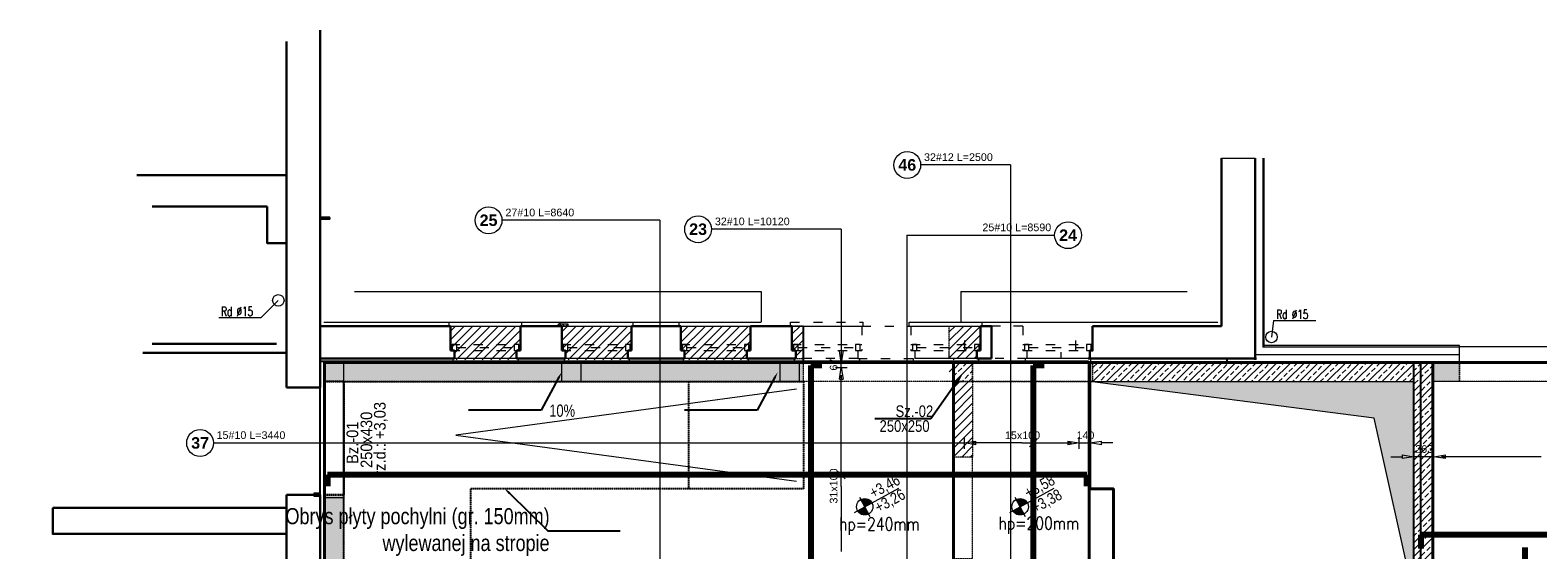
# Model space of a CAD drawing. Extents: x -1474 to 1862805, y -670488 to 75879.
# Tile 11 of 16: x 1799843 to 1819496, y -649071 to -642292. Entities that reach past the tile are written whole.
import ezdxf
from ezdxf import colors
from ezdxf.entities.mleader import LeaderData, LeaderLine
from ezdxf.math import Vec2, Vec3

# ---------------------------------------------------------------- set-up
doc = ezdxf.new("R2010")
doc.units = 0
doc.header["$LTSCALE"] = 10
doc.header["$MEASUREMENT"] = 0
doc.linetypes.add('ACAD_ISO03W100', pattern=[30, 12, -18])
doc.linetypes.add('HIDDEN', pattern=[0.375, 0.25, -0.125])
for name, color, linetype, lineweight in [('!! 0_ Istn-sciany', 7, 'Continuous', 30), ('!! 0_ Istn-widok', 1, 'Continuous', 15), ('!! 0_ Opis', 3, 'Continuous', 13), ('!! 0_Istn-cienka', 4, 'Continuous', 9), ('!! 1_ tynk zewn  - nowy', 21, 'Continuous', 20), ('!! 1_drzwi-linia', 213, 'Continuous', 5), ('!! 1_hatch projektowane ściany', 4, 'Continuous', 5), ('!! 1_PROJ widok', 5, 'Continuous', 9), ('!! 2_ remont Ocieplenie', 4, 'ZIGZAG', 5), ('P-Linia1', 3, 'Continuous', 40), ('P-Linia2', 2, 'Continuous', 25), ('P-Linia4', 253, 'Continuous', 5), ('P-Linia5', 4, 'Continuous', 60), ('P-Opis', 1, 'Continuous', 18), ('P-Opis belki', 52, 'Continuous', 9), ('P-Opis słupy', 30, 'Continuous', 9), ('P-Otwory strop', 4, 'Continuous', 5), ('P-Przerywana', 13, 'HIDDEN', 9), ('P-Przerywana nadproża', 150, 'HIDDEN', 18), ('P-Szraf - Ściana działowa', 83, 'Continuous', 0), ('P-Szraf - Ściana nośna', 55, 'Continuous', 5), ('P-Szraf - Ściana żelbetowa', 54, 'Continuous', 0), ('P-Ściana działowa', 91, 'Continuous', 5), ('P-Ściana nośna', 253, 'Continuous', 20), ('P-Ściana żelbetowa', 50, 'Continuous', 30)]:
    doc.layers.add(name, color=color, linetype=linetype, lineweight=lineweight)
for name, color, linetype in [('!! 1_ widok', 4, 'Continuous'), ('!! 1_zabudowa GK', 33, 'Continuous'), ('AutoCAD_Structural_Detailing_rozkład powierzchniowy - pręty - dół', 7, 'Continuous'), ('RCAD_opis rozkładu', 7, 'Continuous')]:
    doc.layers.add(name, color=color, linetype=linetype)
doc.layers.add('!! 1_Wyburzenia', color=7, linetype='ACAD_ISO03W100', lineweight=13, true_color=0xff0505)
doc.layers.add('P-Opis startery', color=7, linetype='Continuous', lineweight=9, true_color=0xd1009d)
doc.layers.add('RCAD_kontur płyty', color=163, linetype='Continuous', plot=False)
doc.styles.add('_Fd Opis', font='arial.ttf', dxfattribs={"width": 0.9})
doc.styles.add('ARCHETYP', font='romans.shx', dxfattribs={"height": 15})
doc.styles.add('CDMSTYLE', font='simplex.shx', dxfattribs={"width": 0.8})
doc.styles.add('style1', font='arial.ttf')
doc.styles.add('style3', font='arialbd.ttf')
doc.linetypes.add('ZIGZAG', pattern='A,0.00254,-5.08,[131,ltypeshp.shx,S=5.08,R=0,X=-5.08,Y=0],-10.16,[131,ltypeshp.shx,S=5.08,R=180,X=5.08,Y=0],-5.08', length=20.32254)
pattern_1 = [(45, (1632465.82, -405533.8), (-56.1266, 56.1266), [])]

# ---------------------------------------------------------------- blocks, each defined once
blk = doc.blocks.new('A$C798F0764')
at = {"layer": 'P-Opis'}
h = blk.add_hatch(color=1, dxfattribs=at)
h.dxf.hatch_style = 1
h.paths.add_polyline_path([(87, -43), (-30, -160, 0.414214), (204, -160)])
h.paths.add_polyline_path([(-30, 74), (87, -43), (204, 74, 0.414214)])
at = {"layer": 'P-Opis', "color": 1}
for p, q in [((-80, -210), (636, 506)), ((-68, 111), (241, -198))]:
    blk.add_line(p, q, dxfattribs=at)
blk.add_circle((87, -43), 165, dxfattribs=at)
blk = doc.blocks.new('A$C01A67067')
at = {"layer": 'P-Linia5', "color": 222, "lineweight": 20, "true_color": 0xd1009d}
for points in [[(-14450, 3300), (-14200, 3300), (-14200, 3050), (-14450, 3050)], [(-11355, 3300), (-11105, 3300), (-11105, 3050), (-11355, 3050)], [(-8510, 3300), (-8260, 3300), (-8260, 3050), (-8510, 3050)]]:
    blk.add_lwpolyline(points, close=True, dxfattribs=at)
at = {"layer": 'P-Ściana żelbetowa', "color": 222, "lineweight": 20, "true_color": 0xd1009d}
for points in [[(0, 3300), (4786, 3299), (4786, 3049), (0, 3050)], [(-14200, -463), (-14450, -463), (-14450, 1537), (-14200, 1537)]]:
    blk.add_lwpolyline(points, close=True, dxfattribs=at)

msp = doc.modelspace()

# ---------------------------------------------------------------- hatches: boundary and pattern name
at = {"layer": '!! 1_hatch projektowane ściany'}
h = msp.add_hatch(dxfattribs=at)
h.set_pattern_fill('ANSI31', color=256, scale=25)
h.set_pattern_definition([(45, (1195376.95, 1334008.99), (-56.1266008, 56.1266008), [])])
h.paths.add_polyline_path([(1811877.6505, -646626.89479), (1811822.62745, -646626.89479), (1811822.62745, -646746.89479), (1811877.6505, -646746.89479)])
at = {"layer": 'P-Otwory strop', "lineweight": 0}
h = msp.add_hatch(dxfattribs=at)
h.set_pattern_fill('ANGLE', color=256, scale=5)
h.set_pattern_definition([(0, (1542528.373, -405533.8), (0, 34.925), [25.4, -9.525]), (90, (1542528.373, -405533.8), (-34.925, 2e-15), [25.4, -9.525])])
h.paths.add_polyline_path([(1817877.67354, -649676.89479), (1817361.9342, -647354.43326), (1813657.6505, -646876.89479), (1817877.67354, -646876.89479)])
at = {"layer": 'P-Szraf - Ściana działowa'}
h = msp.add_hatch(dxfattribs=at)
h.set_pattern_fill('ANSI37', color=256, scale=20)
h.set_pattern_definition([(45, (1632465.816, -405533.8), (-44.90128, 44.90128), []), (135, (1632465.816, -405533.8), (-44.90128, -44.90128), [])])
h.paths.add_polyline_path([(1806731.32214, -646121.89399), (1806851.32214, -646121.89399), (1806851.32214, -646151.89479), (1806731.32214, -646151.89479)])
at = {"layer": 'P-Szraf - Ściana nośna'}
h = msp.add_hatch(dxfattribs=at)
h.set_pattern_fill('ANSI31', color=256, scale=25)
h.set_pattern_definition(pattern_1)
h.paths.add_polyline_path([(1805372.62745, -646591.89479), (1805372.62745, -646471.89479), (1805322.62745, -646471.89479), (1805322.62745, -646151.89479), (1806232.62745, -646151.89479), (1806232.62745, -646471.89479), (1806182.62745, -646471.89479), (1806182.62745, -646591.89479)])
h = msp.add_hatch(dxfattribs=at)
h.set_pattern_fill('ANSI31', color=256, scale=25)
h.set_pattern_definition(pattern_1)
h.paths.add_polyline_path([(1806822.62745, -646591.89479), (1806822.62745, -646471.89479), (1806772.62745, -646471.89479), (1806772.62745, -646151.89479), (1807682.62745, -646151.89479), (1807682.62745, -646471.89479), (1807632.62745, -646471.89479), (1807632.62745, -646591.89479)])
h = msp.add_hatch(dxfattribs=at)
h.set_pattern_fill('ANSI31', color=256, scale=25)
h.set_pattern_definition(pattern_1)
h.paths.add_polyline_path([(1808372.62745, -646591.89479), (1808372.62745, -646471.89479), (1808322.62745, -646471.89479), (1808322.62745, -646151.89479), (1809232.62745, -646151.89479), (1809232.62745, -646471.89479), (1809182.62745, -646471.89479), (1809182.62745, -646591.89479)])
h = msp.add_hatch(dxfattribs=at)
h.set_pattern_fill('ANSI31', color=256, scale=25)
h.set_pattern_definition(pattern_1)
h.paths.add_polyline_path([(1809922.62745, -646151.89479), (1809772.62745, -646151.89479), (1809772.62745, -646471.89479), (1809822.62745, -646471.89479), (1809822.90201, -646576.49651), (1809922.90201, -646576.49651)])
h = msp.add_hatch(dxfattribs=at)
h.set_pattern_fill('ANSI31', color=256, scale=25)
h.set_pattern_definition(pattern_1)
h.paths.add_polyline_path([(1811822.6505, -646576.49651), (1811822.62745, -646151.89479), (1812232.62745, -646151.89479), (1812232.62745, -646471.89479), (1812182.62745, -646471.89479), (1812182.6505, -646576.49651)])
h = msp.add_hatch(dxfattribs=at)
h.set_pattern_fill('ANSI31', color=256, scale=25)
h.set_pattern_definition(pattern_1)
h.paths.add_polyline_path([(1811877.65947, -647861.90376), (1812127.65947, -647861.90376), (1812127.6505, -646876.89479), (1811877.6505, -646876.89479)])
at = {"layer": 'P-Szraf - Ściana żelbetowa'}
h = msp.add_hatch(dxfattribs=at)
h.set_pattern_fill('ANSI33', color=256, scale=20)
h.set_pattern_definition([(45, (1632465.82, -405533.8), (-89.80256, 89.80256), []), (45, (1632555.62, -405533.8), (-89.80256, 89.80256), [63.5, -31.75])])
h.paths.add_polyline_path([(1819336.33143, -660971.89345), (1816971.3684, -660971.89345), (1816971.3684, -660721.89345), (1819336.33143, -660721.89345)])
h.paths.add_polyline_path([(1824106.40459, -660971.89345), (1824106.40459, -660721.89345), (1820536.33143, -660721.89345), (1820536.33143, -660971.89345)])
h.paths.add_polyline_path([(1803931.81769, -648351.99657), (1803927.74597, -660721.89345), (1803677.746, -660721.81116), (1803681.81771, -648351.91428)])
h.paths.add_polyline_path([(1806110.10936, -660721.89345), (1803677.66368, -660721.89345), (1803677.66368, -660971.89345), (1806110.10936, -660971.89345)])
h.paths.add_polyline_path([(1811877.64923, -660721.89345), (1814771.3684, -660721.89345), (1814771.3684, -660971.89345), (1811877.64923, -660971.89345)])
h.paths.add_polyline_path([(1808310.10936, -660721.89345), (1808310.10936, -660971.89345), (1809677.64923, -660971.89345), (1809677.64923, -660721.89345)])
h.paths.add_polyline_path([(1812127.62745, -660721.89345), (1812127.6505, -659643.38436), (1811877.64923, -659643.38435), (1811877.64923, -660721.89345)])
h.paths.add_polyline_path([(1809922.62745, -646626.89479), (1803677.66384, -646626.89479), (1803677.66384, -646876.89901), (1809922.62745, -646876.89901)])
h.paths.add_polyline_path([(1804780.57719, -652121.91912), (1804780.57719, -652372.00205), (1803930.49448, -652371.91879), (1803930.57677, -652121.91879), (1804680.4953, -652122.00172)])
h.paths.add_polyline_path([(1809622.62745, -649561.89479), (1809622.62745, -650894.37002), (1809372.62745, -650894.37002), (1809372.62745, -649811.89479), (1803931.33715, -649811.89479), (1803931.41944, -649561.89479)])
h.paths.add_polyline_path([(1809372.61275, -654271.91685), (1809372.62745, -654521.91879), (1811877.6505, -654521.93624), (1811877.65059, -654843.38435), (1812127.6505, -654843.38436), (1812127.6505, -653762.6908), (1811877.6505, -653762.6908), (1811877.64606, -654271.93624)])
h.paths.add_polyline_path([(1818127.67313, -646626.89479), (1818476.41676, -646626.89482), (1818476.41676, -646876.89479), (1818127.6505, -646876.89479)])
edge = h.paths.add_edge_path()
edge.add_line((1805700.4953, -652122.00172), (1809372.62745, -652121.91879))
edge.add_line((1809372.62745, -652121.91879), (1809372.62745, -652371.92407))
edge.add_line((1809372.62745, -652371.92407), (1805800.5768, -652372.00172))
edge.add_line((1805800.5768, -652372.00172), (1805800.5768, -652121.91879))
h = msp.add_hatch(dxfattribs=at)
h.set_pattern_fill('ANSI33', color=256, scale=20)
h.set_pattern_definition([(45, (1454256.9, -405534.2), (-89.80256, 89.80256), []), (45, (1454346.7, -405534.2), (-89.80256, 89.80256), [63.5, -31.75])])
h.paths.add_polyline_path([(1812127.6505, -646876.89479), (1812127.6505, -646626.89479), (1811877.6505, -646626.89479), (1811877.6505, -646876.89479)])
h.paths.add_polyline_path([(1813692.62745, -646626.89479), (1813692.62745, -646876.89479), (1817877.67354, -646876.89479), (1817877.67354, -649676.89479), (1811877.6505, -649676.89479), (1811877.6505, -649983.89489), (1812127.6505, -649983.89489), (1812127.6505, -649926.89479), (1818127.67354, -649926.89479), (1818127.67354, -646626.89479)])

# ---------------------------------------------------------------- linework, layer by layer
at = {"layer": '!! 0_ Istn-sciany'}
for p, q in [((1801232.62745, -644181.89479), (1803182.62745, -644181.89479)), ((1801432.62745, -644591.89479), (1802932.62745, -644591.89479))]:
    msp.add_line(p, q, dxfattribs=at)
for points in [[(1803182.62745, -642441.89479), (1803182.62745, -645891.89479)], [(1803182.62745, -642441.89479), (1803182.62745, -646951.89479)], [(1803622.62745, -642291.89479), (1803622.62745, -646951.89479)], [(1803622.62745, -642811.89479), (1803622.62745, -643171.89479)], [(1815372.62745, -643961.89479), (1815372.62745, -646151.89479)], [(1815812.62745, -643961.89479), (1815812.62745, -646591.89857)], [(1803182.62745, -645071.89479), (1802932.62745, -645071.89479), (1802932.62745, -644591.89479)], [(1803182.62745, -645071.89479), (1803182.62745, -646951.89479)], [(1803622.62745, -646151.89479), (1805322.62745, -646151.89479)], [(1805322.62745, -646151.89479), (1805322.62745, -646471.89479)], [(1806232.62745, -646151.89479), (1806772.62745, -646151.89479)], [(1806232.62745, -646151.89479), (1806232.62745, -646471.89479)], [(1806772.62745, -646151.89479), (1806772.62745, -646471.89479)], [(1807682.62745, -646151.89479), (1808322.62745, -646151.89479)], [(1807682.62745, -646151.89479), (1807682.62745, -646471.89479)], [(1808322.62745, -646151.89479), (1808322.62745, -646471.89479)], [(1809232.62745, -646151.89479), (1809772.62745, -646151.89479)], [(1809232.62745, -646151.89479), (1809232.62745, -646471.89479)], [(1809772.62745, -646151.89479), (1809772.62745, -646471.89479)], [(1812232.62745, -646151.89479), (1812372.62745, -646151.89479)], [(1812232.62745, -646151.89479), (1812232.62745, -646471.89479)], [(1812372.62745, -646576.49651), (1812372.62745, -646151.89467)], [(1813657.60441, -646576.56054), (1813657.60441, -646471.95882), (1813692.62745, -646471.95882), (1813692.62745, -646151.92681)], [(1813692.62745, -646151.92681), (1815372.62745, -646151.89479)], [(1801432.62745, -646381.89479), (1803052.62745, -646381.89479)], [(1801312.62745, -646501.89479), (1803177.62745, -646501.89479)], [(1803622.62745, -646576.49651), (1805372.62745, -646576.49651)], [(1805322.62745, -646471.89479), (1805372.62745, -646471.89479)], [(1805372.62745, -646471.89479), (1805372.62745, -646576.49651)], [(1806182.62745, -646471.89479), (1806232.62745, -646471.89479)], [(1806182.62745, -646471.89479), (1806182.62745, -646576.49651)], [(1806182.62745, -646576.49651), (1806822.62745, -646576.49651)], [(1806772.62745, -646471.89479), (1806822.62745, -646471.89479)], [(1806822.62745, -646471.89479), (1806822.62745, -646576.49651)], [(1807632.62745, -646471.89479), (1807682.62745, -646471.89479)], [(1807632.62745, -646471.89479), (1807632.62745, -646576.49651)], [(1807632.62745, -646576.49651), (1808372.62745, -646576.49651)], [(1808322.62745, -646471.89479), (1808372.62745, -646471.89479)], [(1808372.62745, -646471.89479), (1808372.62745, -646576.49651)], [(1809182.62745, -646471.89479), (1809232.62745, -646471.89479)], [(1809182.62745, -646471.89479), (1809182.62745, -646576.49651)], [(1809182.62745, -646576.49651), (1809822.62745, -646576.49651)], [(1809772.62745, -646471.89479), (1809822.62745, -646471.89479)], [(1809822.62745, -646471.89479), (1809822.62745, -646576.49651)], [(1812182.62745, -646471.89479), (1812232.62745, -646471.89479)], [(1812182.62745, -646471.89479), (1812182.62745, -646576.49651)], [(1812182.62745, -646576.49651), (1812372.62745, -646576.49651)], [(1813632.62745, -646576.49651), (1815827.60441, -646576.49651)], [(1803182.62745, -646951.89479), (1803622.62745, -646951.89479)], [(1803182.62745, -648351.89479), (1803182.62745, -660511.89479), (1799842.62745, -660511.89479)], [(1803622.62745, -648351.89479), (1803622.62745, -661081.89479), (1799842.62745, -661081.89479)], [(1803182.62745, -648351.89479), (1803622.62745, -648351.89479)], [(1803177.62745, -648861.89479), (1800137.62745, -648861.89479), (1800137.62745, -648521.89479)], [(1803177.62745, -648521.89479), (1800137.62745, -648521.89479)]]:
    msp.add_lwpolyline(points, dxfattribs=at)
at = {"layer": '!! 0_ Istn-widok'}
for points in [[(1811302.62745, -646101.89479), (1812252.62745, -646101.89479)], [(1812252.62745, -646151.89479), (1812252.62745, -646101.89479)], [(1812492.62745, -646151.89479), (1812372.62745, -646151.89479)]]:
    msp.add_lwpolyline(points, dxfattribs=at)
for centre in [(1803077.62745, -645816.89479), (1816024.72321, -646294.57341)]:
    msp.add_circle(centre, 75, dxfattribs=at)
at = {"layer": '!! 0_ Opis'}
for points in [[(1802851.25547, -646043.26678), (1803077.62745, -645816.89479)], [(1802851.25547, -646043.26678), (1802302.40211, -646043.26678)], [(1816051.20874, -646080.65221), (1816024.72321, -646294.57341)], [(1816051.20874, -646080.65221), (1816600.06209, -646080.65221)]]:
    msp.add_lwpolyline(points, dxfattribs=at)
at = {"layer": '!! 0_Istn-cienka', "linetype": 'HIDDEN', "ltscale": 2}
for points in [[(1804072.62745, -645701.89479), (1809372.62745, -645701.89479)], [(1809372.62745, -645701.89479), (1809372.62745, -646101.89479)], [(1811972.62745, -645701.89479), (1814922.62745, -645701.89479)], [(1803672.62745, -646101.89479), (1809372.62745, -646101.89479)], [(1805322.62745, -646151.89479), (1806232.62745, -646151.89479)], [(1806772.62745, -646151.89479), (1807682.62745, -646151.89479)], [(1808322.62745, -646151.89479), (1809232.62745, -646151.89479)], [(1809772.62745, -646151.89479), (1810682.62745, -646151.89479)], [(1811322.62745, -646151.89479), (1812232.62745, -646151.89479)], [(1811972.62745, -646101.89479), (1815322.62745, -646101.89479)], [(1806182.62745, -646576.49651), (1805372.62745, -646576.49651)], [(1807632.62745, -646576.49651), (1806822.62745, -646576.49651)], [(1809182.62745, -646576.49651), (1808372.62745, -646576.49651)], [(1812182.6505, -646576.49651), (1811372.62745, -646576.49651)], [(1813642.6505, -646576.52853), (1812832.62745, -646576.52853)]]:
    msp.add_lwpolyline(points, dxfattribs=at)
at = {"layer": '!! 1_ tynk zewn  - nowy'}
for p, q in [((1818476.41676, -646426.89789), (1815912.62745, -646426.89844)), ((1818476.41676, -646406.89789), (1815922.62745, -646406.89855))]:
    msp.add_line(p, q, dxfattribs=at)
for points in [[(1815912.62745, -643960.55176), (1815912.62745, -646426.89844)], [(1815922.62745, -643961.89479), (1815922.62745, -646421.89855)], [(1818476.41676, -646626.89479), (1818476.41677, -646406.89789)]]:
    msp.add_lwpolyline(points, dxfattribs=at)
at = {"layer": '!! 1_ widok'}
for points in [[(1809922.62745, -646641.89479), (1809922.62745, -646151.89479)], [(1815440.0941, -646591.89479), (1815440.0941, -646641.89479)]]:
    msp.add_lwpolyline(points, dxfattribs=at)
at = {"layer": '!! 1_drzwi-linia'}
msp.add_lwpolyline([(1803622.62745, -648326.89479), (1803622.62745, -648376.89479), (1803542.62745, -648376.89479), (1803542.62745, -648326.89479)], close=True, dxfattribs=at)
at = {"layer": '!! 1_PROJ widok'}
msp.add_lwpolyline([(1820376.41671, -646421.89965), (1818476.41676, -646421.89965)], dxfattribs=at)
at = {"layer": '!! 1_Wyburzenia'}
for points in [[(1805302.62745, -646101.89479), (1806252.62745, -646101.89479)], [(1805302.62745, -646151.89479), (1805302.62745, -646101.89479)], [(1806252.62745, -646151.89479), (1806252.62745, -646101.89479)], [(1806752.62745, -646101.89479), (1807702.62745, -646101.89479)], [(1806752.62745, -646151.89479), (1806752.62745, -646101.89479)], [(1807702.62745, -646151.89479), (1807702.62745, -646101.89479)], [(1808302.62745, -646101.89479), (1809252.62745, -646101.89479)], [(1808302.62745, -646151.89479), (1808302.62745, -646101.89479)], [(1809752.62745, -646101.89479), (1810702.62745, -646101.89479)], [(1809752.62745, -646151.89479), (1809752.62745, -646101.89479)], [(1810682.62745, -646151.89479), (1811322.62745, -646151.89479)], [(1810682.62745, -646151.89479), (1810682.62745, -646471.89479)], [(1810702.62745, -646151.89479), (1810702.62745, -646101.89479)], [(1811302.62745, -646151.89479), (1811302.62745, -646101.89479)], [(1811322.62745, -646151.89479), (1811322.62745, -646471.89479)], [(1812782.62745, -646151.95882), (1812372.62745, -646151.94888)], [(1812782.62745, -646151.95882), (1812782.62745, -646471.95882)], [(1812022.62745, -646341.91879), (1812022.62745, -646491.85156)], [(1813467.6505, -646341.9508), (1813467.6505, -646491.88358)], [(1805322.62745, -646391.89479), (1806232.62745, -646391.89479)], [(1805322.62745, -646471.89479), (1806232.62745, -646471.89479)], [(1805352.62745, -646576.49651), (1805352.62745, -646641.89479)], [(1805402.62745, -646431.89479), (1806152.62745, -646431.89479)], [(1806202.62745, -646576.49651), (1806202.62745, -646641.89479)], [(1806772.62745, -646391.89479), (1807682.62745, -646391.89479)], [(1806772.62745, -646471.89479), (1807682.62745, -646471.89479)], [(1806802.62745, -646576.49651), (1806802.62745, -646641.89479)], [(1806852.62745, -646431.89479), (1807602.62745, -646431.89479)], [(1807652.62745, -646576.49651), (1807652.62745, -646641.89479)], [(1808322.62745, -646391.89479), (1809232.62745, -646391.89479)], [(1808322.62745, -646471.89479), (1809232.62745, -646471.89479)], [(1808352.62745, -646576.49651), (1808352.62745, -646641.89479)], [(1808402.62745, -646431.89479), (1809152.62745, -646431.89479)], [(1809202.62745, -646576.49651), (1809202.62745, -646641.89479)], [(1809772.62745, -646391.89479), (1810682.62745, -646391.89479)], [(1809772.62745, -646471.89479), (1810682.62745, -646471.89479)], [(1809802.62745, -646576.49651), (1809802.62745, -646641.89479)], [(1810632.62745, -646576.49651), (1809822.62745, -646576.49651)], [(1809852.62745, -646431.89479), (1810602.62745, -646431.89479)], [(1810632.62745, -646471.89479), (1810682.62745, -646471.89479)], [(1810632.62745, -646471.89479), (1810632.62745, -646576.49651)], [(1810632.62745, -646576.49651), (1811372.62745, -646576.49651)], [(1810652.62745, -646576.49651), (1810652.62745, -646641.89479)], [(1811322.62745, -646391.89479), (1812232.62745, -646391.89479)], [(1811322.62745, -646471.89479), (1811372.62745, -646471.89479)], [(1811322.62745, -646471.89479), (1812232.62745, -646471.89479)], [(1811352.62745, -646576.49651), (1811352.62745, -646641.89479)], [(1811372.62745, -646471.89479), (1811372.62745, -646576.49651)], [(1811402.62745, -646431.89479), (1812152.62745, -646431.89479)], [(1811822.62745, -646576.49651), (1811822.62745, -646491.91879)], [(1812832.62745, -646576.52853), (1812422.62745, -646576.51858)], [(1812782.62745, -646391.95882), (1813692.62745, -646391.95882)], [(1812782.62745, -646471.95882), (1812832.62745, -646471.95882)], [(1812782.62745, -646471.95882), (1813692.62745, -646471.95882)], [(1812812.62745, -646576.52853), (1812812.62745, -646641.92681)], [(1812832.62745, -646471.95882), (1812832.62745, -646576.56054)], [(1812862.62745, -646431.95882), (1813612.62745, -646431.95882)], [(1813282.62745, -646576.52853), (1813282.62745, -646491.9508)], [(1813657.60441, -646471.95882), (1813657.60441, -646576.56054)], [(1806202.62745, -646626.89479), (1805352.62745, -646626.89479)], [(1807652.62745, -646626.89479), (1806802.62745, -646626.89479)], [(1809202.62745, -646626.89479), (1808352.62745, -646626.89479)], [(1810652.62745, -646641.89479), (1809802.62745, -646641.89479)], [(1812202.62745, -646641.89479), (1811352.62745, -646641.89479)], [(1812202.62745, -646591.89479), (1812202.62745, -646641.89479)], [(1813662.62745, -646641.92681), (1812812.62745, -646641.92681)], [(1813662.62745, -646591.92681), (1813662.62745, -646641.92681)]]:
    msp.add_lwpolyline(points, dxfattribs=at)
for points in [[(1805342.62745, -646471.89479), (1805402.62745, -646471.89479), (1805402.62745, -646391.89479), (1805342.62745, -646391.89479)], [(1806152.62745, -646471.89479), (1806212.62745, -646471.89479), (1806212.62745, -646391.89479), (1806152.62745, -646391.89479)], [(1806792.62745, -646471.89479), (1806852.62745, -646471.89479), (1806852.62745, -646391.89479), (1806792.62745, -646391.89479)], [(1807602.62745, -646471.89479), (1807662.62745, -646471.89479), (1807662.62745, -646391.89479), (1807602.62745, -646391.89479)], [(1808342.62745, -646471.89479), (1808402.62745, -646471.89479), (1808402.62745, -646391.89479), (1808342.62745, -646391.89479)], [(1809152.62745, -646471.89479), (1809212.62745, -646471.89479), (1809212.62745, -646391.89479), (1809152.62745, -646391.89479)], [(1809792.62745, -646471.89479), (1809852.62745, -646471.89479), (1809852.62745, -646391.89479), (1809792.62745, -646391.89479)], [(1810602.62745, -646471.89479), (1810662.62745, -646471.89479), (1810662.62745, -646391.89479), (1810602.62745, -646391.89479)], [(1811342.62745, -646471.89479), (1811402.62745, -646471.89479), (1811402.62745, -646391.89479), (1811342.62745, -646391.89479)], [(1812152.62745, -646471.89479), (1812212.62745, -646471.89479), (1812212.62745, -646391.89479), (1812152.62745, -646391.89479)], [(1812802.62745, -646471.95882), (1812862.62745, -646471.95882), (1812862.62745, -646391.95882), (1812802.62745, -646391.95882)], [(1813612.62745, -646471.95882), (1813672.62745, -646471.95882), (1813672.62745, -646391.95882), (1813612.62745, -646391.95882)]]:
    msp.add_lwpolyline(points, close=True, dxfattribs=at)
at = {"layer": '!! 1_zabudowa GK'}
for points in [[(1803750.32628, -644736.89479), (1803622.62745, -644736.89479)], [(1803750.32628, -644756.89479), (1803622.62745, -644756.89479)], [(1803750.32628, -644756.8948), (1803750.32628, -644736.89479)]]:
    msp.add_lwpolyline(points, dxfattribs=at)
at = {"layer": '!! 2_ remont Ocieplenie', "linetype": 'Continuous', "ltscale": 0.75}
msp.add_line((1818476.41676, -646526.89789), (1815812.62745, -646526.89845), dxfattribs=at)
at = {"layer": 'AutoCAD_Structural_Detailing_rozkład powierzchniowy - pręty - dół', "color": 0, "lineweight": 80}
for p, q in [((1810162.64915, -646667.89479), (1810017.64915, -646667.89479)), ((1810017.64915, -646667.89479), (1810017.64915, -652319.66258)), ((1813062.64915, -646667.89479), (1812917.64915, -646667.89479)), ((1812917.64915, -646667.89479), (1812917.64915, -649885.89479)), ((1813615.99779, -648093.77869), (1803718.04089, -648093.77869)), ((1803718.04089, -648093.77869), (1803718.04089, -648238.77869)), ((1813615.99779, -648238.77869), (1813615.99779, -648093.77869)), ((1824663.88297, -648876.92604), (1817971.43508, -648876.92604)), ((1817971.43508, -648876.92604), (1817971.43508, -649050.92604)), ((1819325.1505, -649041.08835), (1819325.1505, -660930.42465))]:
    msp.add_line(p, q, dxfattribs=at)
at = {"layer": 'P-Linia1'}
msp.add_lwpolyline([(1803677.66384, -646626.89479), (1829427.59125, -646626.89479), (1829427.59125, -660971.89345), (1803677.66384, -660971.89345)], close=True, dxfattribs=at)
for points in [[(1811877.6505, -646626.89479), (1811877.6505, -649926.89479), (1813962.6505, -649926.89479)], [(1813657.6505, -646626.89479), (1813657.6505, -648276.89479), (1813962.6505, -648276.89479), (1813962.6505, -649926.89479)], [(1818127.67354, -646626.89479), (1818127.67354, -649926.89479), (1813962.6505, -649926.89479)]]:
    msp.add_lwpolyline(points, dxfattribs=at)
at = {"layer": 'P-Linia2', "linetype": 'HIDDEN', "lineweight": 30}
msp.add_lwpolyline([(1803677.66384, -646876.89901), (1803931.81769, -646876.89901), (1803931.81769, -648351.99657), (1803677.66384, -648351.99657)], close=True, dxfattribs=at)
at = {"layer": 'P-Linia2', "linetype": 'HIDDEN'}
for points in [[(1809922.62745, -646876.89479), (1809922.62745, -648276.89479), (1805582.62745, -648276.89479), (1805582.62745, -649561.89479), (1803931.41944, -649561.89479), (1803931.81769, -646876.89901), (1809922.62745, -646876.89479)], [(1808422.62745, -646876.89585), (1808422.62745, -648276.89479)]]:
    msp.add_lwpolyline(points, dxfattribs=at)
at = {"layer": 'P-Linia4'}
msp.add_lwpolyline([(1809832.62746, -646976.49651), (1805392.62746, -647576.49651), (1809832.62746, -648176.49651)], dxfattribs=at)
at = {"layer": 'P-Otwory strop'}
msp.add_lwpolyline([(1817877.67354, -649676.89479), (1817361.9342, -647354.43326), (1813657.6505, -646876.89479), (1817877.67354, -646876.89479), (1817877.67354, -649676.89479)], dxfattribs=at)
at = {"layer": 'P-Przerywana'}
for p, q in [((1811877.6505, -646576.89479), (1811877.6505, -647861.90376)), ((1812127.6505, -646876.89479), (1812127.6505, -647861.90376))]:
    msp.add_line(p, q, dxfattribs=at)
for points in [[(1805372.62745, -646576.49651), (1805372.62745, -646471.89479), (1805322.62745, -646471.89479), (1805322.62745, -646151.89479), (1806232.62745, -646151.89479), (1806232.62745, -646471.89479), (1806182.62745, -646471.89479), (1806182.62745, -646576.49651)], [(1806822.62745, -646576.49651), (1806822.62745, -646471.89479), (1806772.62745, -646471.89479), (1806772.62745, -646151.89479), (1807682.62745, -646151.89479), (1807682.62745, -646471.89479), (1807632.62745, -646471.89479), (1807632.62745, -646576.49651)], [(1808372.62745, -646576.49651), (1808372.62745, -646471.89479), (1808322.62745, -646471.89479), (1808322.62745, -646151.89479), (1809232.62745, -646151.89479), (1809232.62745, -646471.89479), (1809182.62745, -646471.89479), (1809182.62745, -646576.49651)], [(1809922.62745, -646151.89479), (1809772.62745, -646151.89479), (1809772.62745, -646471.89479), (1809822.62745, -646471.89479), (1809822.62745, -646576.49651), (1809922.62745, -646576.49651)], [(1811822.6505, -646576.49651), (1811822.62745, -646151.89479), (1812232.62745, -646151.89479), (1812232.62745, -646471.89479), (1812182.62745, -646471.89479), (1812182.6505, -646576.49651)], [(1818127.67354, -646626.89479), (1811877.6505, -646626.89479), (1811877.6505, -646876.89479), (1817877.67354, -646876.89479), (1817877.67354, -649676.89479), (1811877.6505, -649676.89479), (1811877.6505, -649926.89479), (1811877.6505, -649983.89489), (1812127.6505, -649983.89489), (1812127.6505, -649926.89479), (1818127.67354, -649926.89479)], [(1811877.6505, -646626.89479), (1812127.6505, -646626.89479), (1812127.6505, -646876.89479), (1811877.6505, -646876.89479)], [(1803931.81769, -648351.99657), (1803927.74597, -660721.89345), (1803677.746, -660721.81116), (1803681.81771, -648351.91428), (1803931.81769, -648351.99657)]]:
    msp.add_lwpolyline(points, close=True, dxfattribs=at)
for points in [[(1809922.62745, -646576.49651), (1809922.62745, -646151.89479)], [(1811822.62745, -646576.49651), (1811822.62745, -646151.89479)], [(1809922.62745, -646626.89479), (1803677.66384, -646626.89479), (1803677.66384, -646876.89901), (1809922.62745, -646876.89901), (1809922.62745, -646626.89479)], [(1809922.62745, -646876.89901), (1809922.62745, -646626.89479)], [(1815212.62745, -646626.89479), (1812027.6505, -646626.89479)], [(1818127.67354, -646626.89479), (1818476.41676, -646626.89482), (1818476.41676, -646876.89479), (1818127.6505, -646876.89479)], [(1812127.6505, -647861.90376), (1811877.6505, -647861.90376)], [(1812127.65947, -647861.90376), (1811877.65947, -647861.90376)]]:
    msp.add_lwpolyline(points, dxfattribs=at)
at = {"layer": 'P-Przerywana nadproża'}
for points in [[(1809922.62745, -646626.89479), (1811877.6505, -646626.89479), (1811877.6505, -646876.89479), (1809922.62745, -646876.89479)], [(1812127.6505, -646626.89479), (1813692.62745, -646626.89479), (1813692.62745, -646876.89479), (1812127.6505, -646876.89479)], [(1818476.41676, -646626.89479), (1820476.41676, -646626.89479), (1820476.41676, -646876.89479), (1818476.41676, -646876.89479)], [(1812127.6505, -647861.90376), (1811877.6505, -647861.90376), (1811877.6505, -649181.90679), (1812127.6505, -649181.90679)]]:
    msp.add_lwpolyline(points, close=True, dxfattribs=at)
at = {"layer": 'P-Ściana działowa'}
msp.add_lwpolyline([(1811972.62745, -645701.89479), (1811972.62745, -646101.89479)], dxfattribs=at)
msp.add_lwpolyline([(1806731.32214, -646121.89399), (1806851.32214, -646121.89399), (1806851.32214, -646151.89479), (1806731.32214, -646151.89479)], close=True, dxfattribs=at)
at = {"layer": 'P-Ściana nośna'}
msp.add_lwpolyline([(1815372.62745, -643961.89479), (1815812.62745, -643961.89479)], dxfattribs=at)
at = {"layer": 'RCAD_kontur płyty', "color": 0}
for p, q in [((1803622.62745, -652088.91637), (1803622.62745, -646611.41528)), ((1803622.62745, -646611.41528), (1812125.53878, -646611.41528)), ((1813657.6505, -646626.89479), (1803677.66384, -646626.89479)), ((1803677.66384, -646626.89479), (1803677.66384, -652360.66258)), ((1812125.53878, -646611.41528), (1813640.36296, -646611.41528)), ((1813640.36296, -646611.41528), (1813640.36296, -649906.67264)), ((1813656.18213, -649926.89479), (1813657.6505, -646626.89479)), ((1817877.67354, -649676.89479), (1817877.67354, -646626.89479)), ((1817877.67354, -646626.89479), (1821622.05265, -646626.89479)), ((1817877.67354, -660971.42465), (1817877.67354, -646626.89479)), ((1817877.67354, -646626.89479), (1821602.62745, -646626.89479))]:
    msp.add_line(p, q, dxfattribs=at)
at = {"layer": 'RCAD_kontur płyty'}
for p, q in [((1817965.43508, -646626.92714), (1817965.43508, -661026.92494)), ((1824669.88297, -646626.92714), (1817965.43508, -646626.92714))]:
    msp.add_line(p, q, dxfattribs=at)
at = {"layer": 'RCAD_opis rozkładu', "color": 8, "lineweight": 0}
for p, q in [((1812623.02299, -644050.70847), (1811450.42977, -644050.70847)), ((1812623.02299, -644050.70847), (1812623.02299, -652759.03054)), ((1808051.69906, -644772.66296), (1805993.10836, -644772.66296)), ((1808051.69906, -644772.66296), (1808051.69906, -652088.91637)), ((1810416.30812, -644889.15745), (1808724.45377, -644889.15745)), ((1810416.30812, -644889.15745), (1810416.30812, -646626.89479)), ((1811271.96017, -644966.89146), (1811271.96017, -649793.77869)), ((1811271.96017, -644966.89146), (1813197.17417, -644966.89146)), ((1810416.30812, -646326.89479), (1810416.30812, -646476.89479)), ((1810416.30812, -646626.89479), (1810391.30813, -646476.89479)), ((1810441.30813, -646476.89479), (1810391.30813, -646476.89479)), ((1810441.30813, -646476.89479), (1810416.30812, -646626.89479)), ((1810491.30813, -646626.89479), (1810341.30813, -646626.89479)), ((1810341.30813, -646693.77869), (1810491.30813, -646693.77869)), ((1810391.30813, -646843.77869), (1810416.30812, -646693.77869)), ((1810416.30812, -646693.77869), (1810416.30812, -646626.89479)), ((1810416.30812, -646693.77869), (1810441.30813, -646843.77869)), ((1810391.30813, -646843.77869), (1810441.30813, -646843.77869)), ((1810416.30812, -646793.77869), (1810416.30812, -646843.77869)), ((1810416.30812, -646893.77869), (1810416.30812, -646793.77869)), ((1810416.30812, -646993.77869), (1810416.30812, -646893.77869)), ((1810416.30812, -647093.77869), (1810416.30812, -646993.77869)), ((1810416.30812, -647193.77869), (1810416.30812, -647093.77869)), ((1810416.30812, -647293.77869), (1810416.30812, -647193.77869)), ((1810416.30812, -647393.77869), (1810416.30812, -647293.77869)), ((1810416.30812, -647493.77869), (1810416.30812, -647393.77869)), ((1810416.30812, -647593.77869), (1810416.30812, -647493.77869)), ((1802233.23995, -647676.96495), (1812017.64915, -647676.96495)), ((1810416.30812, -647693.77869), (1810416.30812, -647593.77869)), ((1810416.30812, -647793.77869), (1810416.30812, -647693.77869)), ((1812017.64915, -647601.96495), (1812017.64915, -647751.96495)), ((1812017.64915, -647676.96495), (1812167.64915, -647651.96495)), ((1812167.64915, -647701.96495), (1812017.64915, -647676.96495)), ((1812217.64915, -647676.96495), (1812117.64915, -647676.96495)), ((1812117.64915, -647676.96495), (1812167.64915, -647676.96495)), ((1812167.64915, -647701.96495), (1812167.64915, -647651.96495)), ((1812317.64915, -647676.96495), (1812217.64915, -647676.96495)), ((1812417.64915, -647676.96495), (1812317.64915, -647676.96495)), ((1812517.64915, -647676.96495), (1812417.64915, -647676.96495)), ((1812617.64915, -647676.96495), (1812517.64915, -647676.96495)), ((1812717.64915, -647676.96495), (1812617.64915, -647676.96495)), ((1812767.64915, -647676.96495), (1812717.64915, -647676.96495)), ((1812767.64915, -647676.96495), (1812817.64915, -647676.96495)), ((1812817.64915, -647676.96495), (1812917.64915, -647676.96495)), ((1812867.64915, -647726.96495), (1812967.64915, -647626.96495)), ((1812917.64915, -647726.96495), (1812917.64915, -647626.96495)), ((1812917.64915, -647676.96495), (1813017.64915, -647676.96495)), ((1813017.64915, -647676.96495), (1813117.64915, -647676.96495)), ((1813117.64915, -647676.96495), (1813217.64915, -647676.96495)), ((1813217.64915, -647676.96495), (1813317.64915, -647676.96495)), ((1813317.64915, -647676.96495), (1813417.64915, -647676.96495)), ((1813367.64915, -647651.96495), (1813517.64915, -647676.96495)), ((1813367.64915, -647651.96495), (1813367.64915, -647701.96495)), ((1813517.64915, -647676.96495), (1813367.64915, -647701.96495)), ((1813417.64915, -647676.96495), (1813367.64915, -647676.96495)), ((1813517.64915, -647751.96495), (1813517.64915, -647601.96495)), ((1813517.64915, -647676.96495), (1813657.6505, -647676.96495)), ((1813657.6505, -647601.96495), (1813657.6505, -647751.96495)), ((1813657.6505, -647676.96495), (1813807.6505, -647651.96495)), ((1813807.6505, -647701.96495), (1813657.6505, -647676.96495)), ((1813807.6505, -647701.96495), (1813807.6505, -647651.96495)), ((1813957.6505, -647676.96495), (1813807.6505, -647676.96495)), ((1810416.30812, -647893.77869), (1810416.30812, -647793.77869)), ((1810416.30812, -647993.77869), (1810416.30812, -647893.77869)), ((1817577.67354, -647855.58937), (1817727.67354, -647855.58937)), ((1817727.67354, -647830.58937), (1817877.67354, -647855.58937)), ((1817727.67354, -647830.58937), (1817727.67354, -647880.58937)), ((1817877.67354, -647855.58937), (1817727.67354, -647880.58937)), ((1817877.67354, -647780.58937), (1817877.67354, -647930.58937)), ((1818140.1505, -647855.58937), (1817877.67354, -647855.58937)), ((1818140.1505, -647930.58937), (1818140.1505, -647780.58937)), ((1818140.1505, -647855.58937), (1818290.1505, -647830.58937)), ((1818290.1505, -647880.58937), (1818140.1505, -647855.58937)), ((1818340.1505, -647855.58937), (1818240.1505, -647855.58937)), ((1818240.1505, -647855.58937), (1818290.1505, -647855.58937)), ((1818290.1505, -647880.58937), (1818290.1505, -647830.58937)), ((1818440.1505, -647855.58937), (1818340.1505, -647855.58937)), ((1818540.1505, -647855.58937), (1818440.1505, -647855.58937)), ((1818640.1505, -647855.58937), (1818540.1505, -647855.58937)), ((1818740.1505, -647855.58937), (1818640.1505, -647855.58937)), ((1818840.1505, -647855.58937), (1818740.1505, -647855.58937)), ((1818940.1505, -647855.58937), (1818840.1505, -647855.58937)), ((1819040.1505, -647855.58937), (1818940.1505, -647855.58937)), ((1819140.1505, -647855.58937), (1819040.1505, -647855.58937)), ((1819240.1505, -647855.58937), (1819140.1505, -647855.58937)), ((1819340.1505, -647855.58937), (1819240.1505, -647855.58937)), ((1819440.1505, -647855.58937), (1819340.1505, -647855.58937)), ((1819540.1505, -647855.58937), (1819440.1505, -647855.58937)), ((1810466.30813, -648143.77869), (1810366.30813, -648043.77869)), ((1810366.30813, -648093.77869), (1810466.30813, -648093.77869)), ((1810416.30812, -648093.77869), (1810416.30812, -647993.77869)), ((1810416.30812, -648193.77869), (1810416.30812, -648093.77869)), ((1810416.30812, -648243.77869), (1810416.30812, -648193.77869)), ((1810416.30812, -648243.77869), (1810416.30812, -648293.77869)), ((1810416.30812, -648293.77869), (1810416.30812, -648393.77869)), ((1810416.30812, -648393.77869), (1810416.30812, -648493.77869)), ((1810416.30812, -648493.77869), (1810416.30812, -648593.77869)), ((1810416.30812, -648593.77869), (1810416.30812, -648693.77869)), ((1810416.30812, -648693.77869), (1810416.30812, -648793.77869)), ((1810416.30812, -648793.77869), (1810416.30812, -648893.77869)), ((1810416.30812, -648893.77869), (1810416.30812, -648993.77869)), ((1810416.30812, -648993.77869), (1810416.30812, -649093.77869))]:
    msp.add_line(p, q, dxfattribs=at)
for centre in [(1811275.42977, -644050.70847), (1805818.10836, -644772.66296), (1808549.45377, -644889.15745), (1813372.17417, -644966.89146), (1802058.23995, -647676.96495)]:
    msp.add_circle(centre, 175, dxfattribs=at)

# ---------------------------------------------------------------- block references
at = {"layer": 'P-Linia5'}
msp.add_blockref('A$C01A67067', (1818127.67354, -649926.49651), dxfattribs=at)
at = {"layer": 'P-Opis', "color": 1, "xscale": 0.65, "yscale": 0.65, "zscale": 0.65, "rotation": 343.5684437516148}
for p in [(1810675.22732, -648466.0168), (1812700.59404, -648466.0168)]:
    msp.add_blockref('A$C798F0764', p, dxfattribs=at)

# ---------------------------------------------------------------- texts
at = {"layer": '!! 0_ Opis', "style": 'ARCHETYP', "width": 0.7}
for rotation, p in [(359.99999996, (1802331.53823, -646021.53287)), (0.00000004, (1816086.92597, -646058.9183))]:
    msp.add_text('Rd %%C15', height=120, rotation=rotation, dxfattribs=at).set_placement(p)
at = {"layer": 'P-Opis', "lineweight": 13, "style": '_Fd Opis', "width": 0.75}
msp.add_text('10%%%', height=160, rotation=0.000001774, dxfattribs=at).set_placement((1806609.91503, -647335.32573))
at = {"layer": 'P-Opis', "color": 1, "char_height": 146.25, "attachment_point": 4, "rotation": 28.568443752, "style": '_Fd Opis'}
for s, insert in [('{\\W0.8;+3,46}', (1810805.78247, -648351.14053)), ('{\\W0.8;+3,58}', (1812824.37658, -648351.24511)), ('{\\W0.8;+3,26}', (1810874.01093, -648539.63203)), ('{\\W0.8;+3,38}', (1812917.43888, -648543.64182))]:
    msp.add_mtext(s, dxfattribs=dict(at, insert=insert))
at = {"layer": 'P-Opis', "color": 3, "insert": (1806613.9999, -648837.74583), "char_height": 210, "attachment_point": 6, "rotation": 0.000001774, "style": '_Fd Opis'}
msp.add_mtext('{\\W0.8;\\C256;Obrys płyty pochylni (gr. 150mm) \\Pwylewanej na stropie}', dxfattribs=at)
at = {"layer": 'P-Opis', "char_height": 250, "attachment_point": 5, "style": 'CDMSTYLE'}
for s, insert in [('{\\H0.6667x;\\C1;hp=240mm}', (1810911.87486, -648761.70892)), ('{\\H0.6667x;\\C1;hp=200mm}', (1812990.80647, -648750.94642))]:
    msp.add_mtext(s, dxfattribs=dict(at, insert=insert))
at = {"layer": 'P-Opis belki', "char_height": 152.1, "attachment_point": 6, "rotation": 90, "style": '_Fd Opis'}
for s, insert in [('rz.d.: +3,03', (1804414.60894, -647141.76907)), ('250x430', (1804227.1564, -647268.94277))]:
    msp.add_mtext(s, dxfattribs=dict(at, insert=insert))
at = {"layer": 'P-Opis belki', "color": 3, "insert": (1804043.97065, -647397.0803), "char_height": 152.1, "attachment_point": 6, "rotation": 90, "style": '_Fd Opis'}
msp.add_mtext('{\\C256;Bz.-01}', dxfattribs=at)
at = {"layer": 'P-Opis słupy', "char_height": 152.1, "attachment_point": 4, "style": '_Fd Opis'}
for s, insert in [('{\\W0.8;Sz.-02}', (1811122.85831, -647263.80628)), ('{\\W0.8;250x250}', (1810914.84978, -647456.85582))]:
    msp.add_mtext(s, dxfattribs=dict(at, insert=insert))
at = {"layer": 'RCAD_opis rozkładu', "color": 1, "char_height": 150, "attachment_point": 5, "style": 'style3'}
for s, insert in [('46', (1811275.42977, -644050.70847)), ('25', (1805818.10836, -644772.66296)), ('23', (1808549.45377, -644889.15745)), ('24', (1813372.17417, -644966.89146))]:
    msp.add_mtext(s, dxfattribs=dict(at, insert=insert))
at = {"layer": 'RCAD_opis rozkładu', "color": 2, "char_height": 100, "style": 'style1'}
for s, insert, attachment_point in [('32#12 L=2500', (1811942.82404, -643948.96904), 5), ('27#10 L=8640', (1806486.3894, -644670.95764), 5), ('32#10 L=10120', (1809255.69525, -644787.41802), 5), ('25#10 L=8590', (1812703.89313, -644865.18614), 5), ('263', (1817897.58869, -647806.68077), 7)]:
    msp.add_mtext(s, dxfattribs=dict(at, insert=insert, attachment_point=attachment_point))
for s, insert, attachment_point, rotation in [('67', (1810367.36542, -646732.23306), 7, 90.000000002), ('15#10 L=3440', (1802720.96164, -647575.22553), 5, 359.999999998), ('15x100', (1812549.43633, -647628.02225), 7, 359.999999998), ('140', (1813482.05637, -647628.02225), 7, 359.999999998), ('31x100', (1810367.39953, -648466.66409), 7, 90.000000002)]:
    msp.add_mtext(s, dxfattribs=dict(at, insert=insert, attachment_point=attachment_point, rotation=rotation))
at = {"layer": 'RCAD_opis rozkładu', "color": 1, "insert": (1802058.23995, -647676.96495), "char_height": 150, "attachment_point": 5, "rotation": 359.999999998, "style": 'style3'}
msp.add_mtext('37', dxfattribs=at)

# ---------------------------------------------------------------- leaders
at = {"layer": 'P-Opis', "lineweight": 9}
ml = msp.add_multileader_mtext('Standard', dxfattribs=at)
ml.set_content('         ', color=256)
ml.set_leader_properties()
ml.build(insert=Vec2(0, 0))
ml.multileader.update_dxf_attribs({"arrow_head_size": 96})
ctx = ml.context
ctx.base_point, ctx.char_height, ctx.arrow_head_size, ctx.landing_gap_size, ctx.plane_origin = Vec3(1807533.79215, -648823.08599), 3.2, 96, 1.6, Vec3(1807449.23182, -650560.29307)
notes = []
notes.append((ctx, [(1, (1, 1, 0), (1806589.02934, -648823.08599), (1, 0), 944.76281, [(0, [(1806022.32415, -648265.01936)], 0, [])])]))
ctx.mtext.insert, ctx.mtext.rotation, ctx.mtext.flow_direction = Vec3(1807535.39215, -648821.48599), 6.2831853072, 5
at = {"layer": 'P-Opis startery', "lineweight": 9}
ml = msp.add_multileader_mtext('Standard', dxfattribs=at)
ml.set_content('         ', color=256)
ml.set_leader_properties()
ml.build(insert=Vec2(0, 0))
ml.multileader.update_dxf_attribs({"arrow_head_size": 96})
ctx = ml.context
ctx.base_point, ctx.char_height, ctx.arrow_head_size, ctx.landing_gap_size, ctx.plane_origin = Vec3(1805543.56046, -647247.60061), 3.2, 96, 1.6, Vec3(1805642.49896, -648984.80769)
ctx.text_align_type = 2
notes.append((ctx, [(1, (1, 1, 0), (1806502.70144, -647247.60061), (-1, 0), 944.76281, [(0, [(1806772.66869, -646751.49651)], 0, [])])]))
ctx.mtext.insert, ctx.mtext.alignment, ctx.mtext.flow_direction = Vec3(1805556.33863, -647246.00061), 3, 5
ml = msp.add_multileader_mtext('Standard', dxfattribs=at)
ml.set_content('         ', color=256)
ml.set_leader_properties()
ml.build(insert=Vec2(0, 0))
ml.multileader.update_dxf_attribs({"arrow_head_size": 96})
ctx = ml.context
ctx.base_point, ctx.char_height, ctx.arrow_head_size, ctx.landing_gap_size, ctx.plane_origin = Vec3(1808359.02476, -647247.20022), 3.2, 96, 1.6, Vec3(1808457.96327, -648984.4073)
ctx.text_align_type = 2
notes.append((ctx, [(1, (1, 1, 0), (1809318.16575, -647247.20022), (-1, 0), 944.76281, [(0, [(1809588.13299, -646751.09613)], 0, [])])]))
ctx.mtext.insert, ctx.mtext.alignment, ctx.mtext.flow_direction = Vec3(1808371.80293, -647245.60022), 3, 5
at = {"layer": 'P-Opis słupy'}
ml = msp.add_multileader_mtext('Standard', dxfattribs=at)
ml.set_content('         ', color=256)
ml.set_leader_properties()
ml.build(insert=Vec2(0, 0))
ml.multileader.update_dxf_attribs({"arrow_head_size": 156})
ctx = ml.context
ctx.base_point, ctx.char_height, ctx.arrow_head_size, ctx.landing_gap_size, ctx.plane_origin = Vec3(1810828.23782, -647360.19518), 5.2, 156, 2.6, Vec3(1810522.93427, -650183.15668)
ctx.text_align_type = 2
notes.append((ctx, [(1, (1, 1, 0), (1811582.50726, -647360.19518), (-1, 0), 730.9049, [(0, [(1812002.62745, -646766.89479)], 0, [])])]))
ctx.mtext.insert, ctx.mtext.alignment, ctx.mtext.flow_direction = Vec3(1810849.00235, -647357.59518), 3, 5
ml = msp.add_multileader_mtext('Standard', dxfattribs=at)
ml.set_content('         ', color=256)
ml.set_leader_properties()
ml.build(insert=Vec2(0, 0))
ml.multileader.update_dxf_attribs({"arrow_head_size": 156})
ctx = ml.context
ctx.base_point, ctx.char_height, ctx.arrow_head_size, ctx.landing_gap_size, ctx.plane_origin = Vec3(1810837.16734, -647360.19518), 5.2, 156, 2.6, Vec3(1810522.93427, -650183.15668)
ctx.text_align_type = 2
notes.append((ctx, [(1, (1, 1, 0), (1811582.50726, -647360.19518), (-1, 0), 721.97539, [(0, [(1812002.62745, -646766.89479)], 0, [])])]))
ctx.mtext.insert, ctx.mtext.alignment, ctx.mtext.flow_direction = Vec3(1810857.93187, -647357.59518), 3, 5
for ctx, leaders in notes:
    for number, flags, end, landing, length, lines in leaders:
        leader = LeaderData()
        leader.index, (leader.has_last_leader_line, leader.has_dogleg_vector, leader.attachment_direction) = number, flags
        leader.last_leader_point, leader.dogleg_vector, leader.dogleg_length = Vec3(end), Vec3(landing), length
        for number, points, colour, breaks in lines:
            line = LeaderLine()
            line.index, line.vertices, line.color, line.breaks = number, Vec3.list(points), colors.encode_raw_color(colour), breaks
            leader.lines.append(line)
        ctx.leaders.append(leader)

doc.saveas('drawing.dxf')
